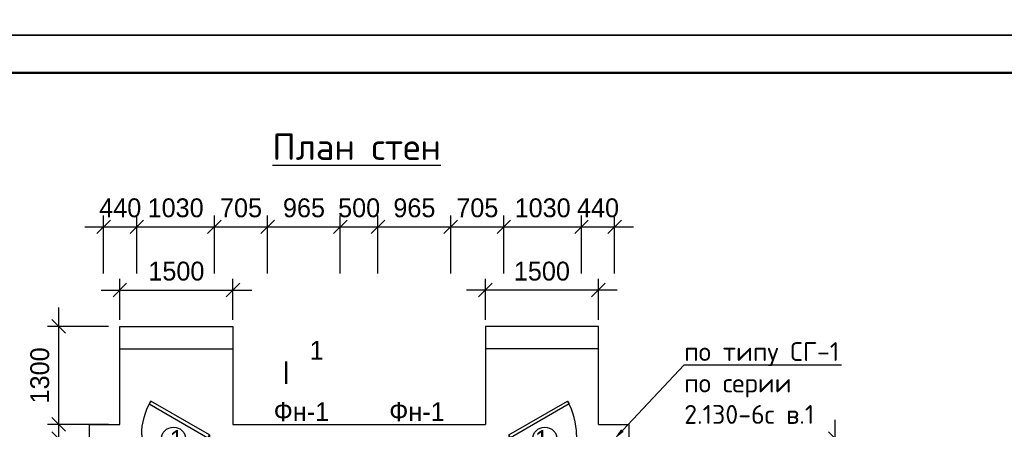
# Model space of a CAD drawing. Header units: millimetres. Extents: x 276090 to 4504742, y 101177 to 478412.
# Tile 31 of 43: x 293728 to 306793, y 244452 to 249881. Entities that reach past the tile are written whole.
import ezdxf
from ezdxf import colors
from ezdxf.entities.mleader import LeaderData, LeaderLine
from ezdxf.math import Vec2, Vec3

# ---------------------------------------------------------------- set-up
doc = ezdxf.new("R2010")
doc.units = ezdxf.units.MM
doc.header["$LTSCALE"] = 8
doc.styles.add('V@ler@Live', font='isocpeui.ttf', dxfattribs={"height": 250})
doc.dimstyles.new('ISO-25', dxfattribs={"dimtxt": 250, "dimasz": 250, "dimexe": 150, "dimexo": 300, "dimgap": 125, "dimtad": 1, "dimtxsty": 'Standard', "dimblk": 'OBLIQUE', "dimcen": 2.5, "dimdle": 250, "dimadec": 0, "dimazin": 0, "dimtfac": 1, "dimtmove": 0, "dimatfit": 3, "dimldrblk": 'OBLIQUE', "dimfxl": 1, "dimarcsym": 0})

# ---------------------------------------------------------------- blocks, each defined once
blk = doc.blocks.new('*U556')
for p, q in [((-900, 0), (-900, 100)), ((0, 0), (0, 100))]:
    blk.add_line(p, q)
blk.add_lwpolyline([(0, 0), (-779, -450), (-801, -412), (-22, 38)], close=True)
blk.add_arc((0, 0), 900, 180, 210)
blk = doc.blocks.new('_Oblique')
at = {"color": 0, "linetype": 'ByBlock', "lineweight": -2}
blk.add_line((-0.5, -0.5), (0.5, 0.5), dxfattribs=at)
blk = doc.blocks.new('*D318')
at = {"color": 0, "linetype": 'ByBlock', "lineweight": -2, "ltscale": 8, "transparency": 16777216}
for p, q in [((294245, 242076), (294245, 244576)), ((294567, 244326), (294095, 244326)), ((294567, 242326), (294095, 242326))]:
    blk.add_line(p, q, dxfattribs=at)
at = {"layer": 'Defpoints', "color": 0, "linetype": 'ByBlock', "lineweight": -2, "ltscale": 8, "transparency": 16777216}
for p in [(294245, 244326), (294717, 244326), (294717, 242326)]:
    blk.add_point(p, dxfattribs=at)
at = {"color": 0, "linetype": 'ByBlock', "lineweight": -2, "ltscale": 8, "transparency": 16777216, "xscale": 180, "yscale": 180, "zscale": 180}
for p, rotation in [((294245, 244326), 90), ((294245, 242326), 270)]:
    blk.add_blockref('_Oblique', p, dxfattribs=dict(at, rotation=rotation))
at = {"color": 0, "linetype": 'ByBlock', "lineweight": -2, "ltscale": 8, "transparency": 16777216, "insert": (293995, 243326), "char_height": 250, "attachment_point": 5, "rotation": 90}
blk.add_mtext('2000', dxfattribs=at)
blk = doc.blocks.new('*D294')
at = {"color": 0, "linetype": 'ByBlock', "lineweight": -2, "ltscale": 8, "transparency": 16777216}
for p, q in [((295057, 245901), (295057, 246447)), ((296557, 245901), (296557, 246447)), ((294807, 246297), (296807, 246297))]:
    blk.add_line(p, q, dxfattribs=at)
at = {"layer": 'Defpoints', "color": 0, "linetype": 'ByBlock', "lineweight": -2, "ltscale": 8, "transparency": 16777216}
for p in [(296557, 246297), (295057, 245751), (296557, 245751)]:
    blk.add_point(p, dxfattribs=at)
at = {"color": 0, "linetype": 'ByBlock', "lineweight": -2, "ltscale": 8, "transparency": 16777216, "xscale": 180, "yscale": 180, "zscale": 180, "rotation": 180}
blk.add_blockref('_Oblique', (295057, 246297), dxfattribs=at)
at = {"color": 0, "linetype": 'ByBlock', "lineweight": -2, "ltscale": 8, "transparency": 16777216, "xscale": 180, "yscale": 180, "zscale": 180}
blk.add_blockref('_Oblique', (296557, 246297), dxfattribs=at)
at = {"color": 0, "linetype": 'ByBlock', "lineweight": -2, "ltscale": 8, "transparency": 16777216, "insert": (295807, 246547), "char_height": 250, "attachment_point": 5}
blk.add_mtext('1500', dxfattribs=at)
blk = doc.blocks.new('*D295')
at = {"color": 0, "linetype": 'ByBlock', "lineweight": -2, "ltscale": 8, "transparency": 16777216}
for p, q in [((299907, 245901), (299907, 246447)), ((301407, 245901), (301407, 246447)), ((301657, 246297), (299657, 246297))]:
    blk.add_line(p, q, dxfattribs=at)
at = {"layer": 'Defpoints', "color": 0, "linetype": 'ByBlock', "lineweight": -2, "ltscale": 8, "transparency": 16777216}
for p in [(299907, 246297), (299907, 245751), (301407, 245751)]:
    blk.add_point(p, dxfattribs=at)
at = {"color": 0, "linetype": 'ByBlock', "lineweight": -2, "ltscale": 8, "transparency": 16777216, "xscale": 180, "yscale": 180, "zscale": 180, "rotation": 180}
blk.add_blockref('_Oblique', (299907, 246297), dxfattribs=at)
at = {"color": 0, "linetype": 'ByBlock', "lineweight": -2, "ltscale": 8, "transparency": 16777216, "xscale": 180, "yscale": 180, "zscale": 180}
blk.add_blockref('_Oblique', (301407, 246297), dxfattribs=at)
at = {"color": 0, "linetype": 'ByBlock', "lineweight": -2, "ltscale": 8, "transparency": 16777216, "insert": (300657, 246547), "char_height": 250, "attachment_point": 5}
blk.add_mtext('1500', dxfattribs=at)
blk = doc.blocks.new('*D296')
at = {"color": 0, "linetype": 'ByBlock', "lineweight": -2, "ltscale": 8, "transparency": 16777216}
for p, q in [((294842, 246519), (294842, 247286)), ((295282, 246519), (295282, 247286)), ((294592, 247136), (295532, 247136))]:
    blk.add_line(p, q, dxfattribs=at)
at = {"layer": 'Defpoints', "color": 0, "linetype": 'ByBlock', "lineweight": -2, "ltscale": 8, "transparency": 16777216}
for p in [(295282, 247136), (294842, 246369), (295282, 246369)]:
    blk.add_point(p, dxfattribs=at)
at = {"color": 0, "linetype": 'ByBlock', "lineweight": -2, "ltscale": 8, "transparency": 16777216, "xscale": 180, "yscale": 180, "zscale": 180, "rotation": 180}
blk.add_blockref('_Oblique', (294842, 247136), dxfattribs=at)
at = {"color": 0, "linetype": 'ByBlock', "lineweight": -2, "ltscale": 8, "transparency": 16777216, "xscale": 180, "yscale": 180, "zscale": 180}
blk.add_blockref('_Oblique', (295282, 247136), dxfattribs=at)
at = {"color": 0, "linetype": 'ByBlock', "lineweight": -2, "ltscale": 8, "transparency": 16777216, "insert": (295062, 247386), "char_height": 250, "attachment_point": 5}
blk.add_mtext('440', dxfattribs=at)
blk = doc.blocks.new('*D297')
at = {"color": 0, "linetype": 'ByBlock', "lineweight": -2, "ltscale": 8, "transparency": 16777216}
for p, q in [((295282, 246519), (295282, 247286)), ((296312, 246519), (296312, 247286)), ((295032, 247136), (296562, 247136))]:
    blk.add_line(p, q, dxfattribs=at)
at = {"layer": 'Defpoints', "color": 0, "linetype": 'ByBlock', "lineweight": -2, "ltscale": 8, "transparency": 16777216}
for p in [(296312, 247136), (295282, 246369), (296312, 246369)]:
    blk.add_point(p, dxfattribs=at)
at = {"color": 0, "linetype": 'ByBlock', "lineweight": -2, "ltscale": 8, "transparency": 16777216, "xscale": 180, "yscale": 180, "zscale": 180, "rotation": 180}
blk.add_blockref('_Oblique', (295282, 247136), dxfattribs=at)
at = {"color": 0, "linetype": 'ByBlock', "lineweight": -2, "ltscale": 8, "transparency": 16777216, "xscale": 180, "yscale": 180, "zscale": 180}
blk.add_blockref('_Oblique', (296312, 247136), dxfattribs=at)
at = {"color": 0, "linetype": 'ByBlock', "lineweight": -2, "ltscale": 8, "transparency": 16777216, "insert": (295797, 247386), "char_height": 250, "attachment_point": 5}
blk.add_mtext('1030', dxfattribs=at)
blk = doc.blocks.new('*D298')
at = {"color": 0, "linetype": 'ByBlock', "lineweight": -2, "ltscale": 8, "transparency": 16777216}
for p, q in [((296312, 246519), (296312, 247286)), ((297017, 246519), (297017, 247286)), ((296062, 247136), (297267, 247136))]:
    blk.add_line(p, q, dxfattribs=at)
at = {"layer": 'Defpoints', "color": 0, "linetype": 'ByBlock', "lineweight": -2, "ltscale": 8, "transparency": 16777216}
for p in [(297017, 247136), (296312, 246369), (297017, 246369)]:
    blk.add_point(p, dxfattribs=at)
at = {"color": 0, "linetype": 'ByBlock', "lineweight": -2, "ltscale": 8, "transparency": 16777216, "xscale": 180, "yscale": 180, "zscale": 180, "rotation": 180}
blk.add_blockref('_Oblique', (296312, 247136), dxfattribs=at)
at = {"color": 0, "linetype": 'ByBlock', "lineweight": -2, "ltscale": 8, "transparency": 16777216, "xscale": 180, "yscale": 180, "zscale": 180}
blk.add_blockref('_Oblique', (297017, 247136), dxfattribs=at)
at = {"color": 0, "linetype": 'ByBlock', "lineweight": -2, "ltscale": 8, "transparency": 16777216, "insert": (296665, 247386), "char_height": 250, "attachment_point": 5}
blk.add_mtext('705', dxfattribs=at)
blk = doc.blocks.new('*D299')
at = {"color": 0, "linetype": 'ByBlock', "lineweight": -2, "ltscale": 8, "transparency": 16777216}
for p, q in [((297017, 246519), (297017, 247286)), ((297982, 246519), (297982, 247286)), ((296767, 247136), (298232, 247136))]:
    blk.add_line(p, q, dxfattribs=at)
at = {"layer": 'Defpoints', "color": 0, "linetype": 'ByBlock', "lineweight": -2, "ltscale": 8, "transparency": 16777216}
for p in [(297982, 247136), (297017, 246369), (297982, 246369)]:
    blk.add_point(p, dxfattribs=at)
at = {"color": 0, "linetype": 'ByBlock', "lineweight": -2, "ltscale": 8, "transparency": 16777216, "xscale": 180, "yscale": 180, "zscale": 180, "rotation": 180}
blk.add_blockref('_Oblique', (297017, 247136), dxfattribs=at)
at = {"color": 0, "linetype": 'ByBlock', "lineweight": -2, "ltscale": 8, "transparency": 16777216, "xscale": 180, "yscale": 180, "zscale": 180}
blk.add_blockref('_Oblique', (297982, 247136), dxfattribs=at)
at = {"color": 0, "linetype": 'ByBlock', "lineweight": -2, "ltscale": 8, "transparency": 16777216, "insert": (297500, 247386), "char_height": 250, "attachment_point": 5}
blk.add_mtext('965', dxfattribs=at)
blk = doc.blocks.new('*D300')
at = {"color": 0, "linetype": 'ByBlock', "lineweight": -2, "ltscale": 8, "transparency": 16777216}
for p, q in [((297982, 246519), (297982, 247286)), ((298482, 246519), (298482, 247286)), ((297732, 247136), (298732, 247136))]:
    blk.add_line(p, q, dxfattribs=at)
at = {"layer": 'Defpoints', "color": 0, "linetype": 'ByBlock', "lineweight": -2, "ltscale": 8, "transparency": 16777216}
for p in [(298482, 247136), (297982, 246369), (298482, 246369)]:
    blk.add_point(p, dxfattribs=at)
at = {"color": 0, "linetype": 'ByBlock', "lineweight": -2, "ltscale": 8, "transparency": 16777216, "xscale": 180, "yscale": 180, "zscale": 180, "rotation": 180}
blk.add_blockref('_Oblique', (297982, 247136), dxfattribs=at)
at = {"color": 0, "linetype": 'ByBlock', "lineweight": -2, "ltscale": 8, "transparency": 16777216, "xscale": 180, "yscale": 180, "zscale": 180}
blk.add_blockref('_Oblique', (298482, 247136), dxfattribs=at)
at = {"color": 0, "linetype": 'ByBlock', "lineweight": -2, "ltscale": 8, "transparency": 16777216, "insert": (298232, 247386), "char_height": 250, "attachment_point": 5}
blk.add_mtext('500', dxfattribs=at)
blk = doc.blocks.new('*D301')
at = {"color": 0, "linetype": 'ByBlock', "lineweight": -2, "ltscale": 8, "transparency": 16777216}
for p, q in [((298482, 246519), (298482, 247286)), ((299447, 246519), (299447, 247286)), ((298232, 247136), (299697, 247136))]:
    blk.add_line(p, q, dxfattribs=at)
at = {"layer": 'Defpoints', "color": 0, "linetype": 'ByBlock', "lineweight": -2, "ltscale": 8, "transparency": 16777216}
for p in [(299447, 247136), (298482, 246369), (299447, 246369)]:
    blk.add_point(p, dxfattribs=at)
at = {"color": 0, "linetype": 'ByBlock', "lineweight": -2, "ltscale": 8, "transparency": 16777216, "xscale": 180, "yscale": 180, "zscale": 180, "rotation": 180}
blk.add_blockref('_Oblique', (298482, 247136), dxfattribs=at)
at = {"color": 0, "linetype": 'ByBlock', "lineweight": -2, "ltscale": 8, "transparency": 16777216, "xscale": 180, "yscale": 180, "zscale": 180}
blk.add_blockref('_Oblique', (299447, 247136), dxfattribs=at)
at = {"color": 0, "linetype": 'ByBlock', "lineweight": -2, "ltscale": 8, "transparency": 16777216, "insert": (298965, 247386), "char_height": 250, "attachment_point": 5}
blk.add_mtext('965', dxfattribs=at)
blk = doc.blocks.new('*D302')
at = {"color": 0, "linetype": 'ByBlock', "lineweight": -2, "ltscale": 8, "transparency": 16777216}
for p, q in [((299447, 246519), (299447, 247286)), ((300152, 246519), (300152, 247286)), ((299197, 247136), (300402, 247136))]:
    blk.add_line(p, q, dxfattribs=at)
at = {"layer": 'Defpoints', "color": 0, "linetype": 'ByBlock', "lineweight": -2, "ltscale": 8, "transparency": 16777216}
for p in [(300152, 247136), (299447, 246369), (300152, 246369)]:
    blk.add_point(p, dxfattribs=at)
at = {"color": 0, "linetype": 'ByBlock', "lineweight": -2, "ltscale": 8, "transparency": 16777216, "xscale": 180, "yscale": 180, "zscale": 180, "rotation": 180}
blk.add_blockref('_Oblique', (299447, 247136), dxfattribs=at)
at = {"color": 0, "linetype": 'ByBlock', "lineweight": -2, "ltscale": 8, "transparency": 16777216, "xscale": 180, "yscale": 180, "zscale": 180}
blk.add_blockref('_Oblique', (300152, 247136), dxfattribs=at)
at = {"color": 0, "linetype": 'ByBlock', "lineweight": -2, "ltscale": 8, "transparency": 16777216, "insert": (299800, 247386), "char_height": 250, "attachment_point": 5}
blk.add_mtext('705', dxfattribs=at)
blk = doc.blocks.new('*D303')
at = {"color": 0, "linetype": 'ByBlock', "lineweight": -2, "ltscale": 8, "transparency": 16777216}
for p, q in [((300152, 246519), (300152, 247286)), ((301182, 246519), (301182, 247286)), ((299902, 247136), (301432, 247136))]:
    blk.add_line(p, q, dxfattribs=at)
at = {"layer": 'Defpoints', "color": 0, "linetype": 'ByBlock', "lineweight": -2, "ltscale": 8, "transparency": 16777216}
for p in [(301182, 247136), (300152, 246369), (301182, 246369)]:
    blk.add_point(p, dxfattribs=at)
at = {"color": 0, "linetype": 'ByBlock', "lineweight": -2, "ltscale": 8, "transparency": 16777216, "xscale": 180, "yscale": 180, "zscale": 180, "rotation": 180}
blk.add_blockref('_Oblique', (300152, 247136), dxfattribs=at)
at = {"color": 0, "linetype": 'ByBlock', "lineweight": -2, "ltscale": 8, "transparency": 16777216, "xscale": 180, "yscale": 180, "zscale": 180}
blk.add_blockref('_Oblique', (301182, 247136), dxfattribs=at)
at = {"color": 0, "linetype": 'ByBlock', "lineweight": -2, "ltscale": 8, "transparency": 16777216, "insert": (300667, 247386), "char_height": 250, "attachment_point": 5}
blk.add_mtext('1030', dxfattribs=at)
blk = doc.blocks.new('*D304')
at = {"color": 0, "linetype": 'ByBlock', "lineweight": -2, "ltscale": 8, "transparency": 16777216}
for p, q in [((301182, 246519), (301182, 247286)), ((301622, 246519), (301622, 247286)), ((300932, 247136), (301872, 247136))]:
    blk.add_line(p, q, dxfattribs=at)
at = {"layer": 'Defpoints', "color": 0, "linetype": 'ByBlock', "lineweight": -2, "ltscale": 8, "transparency": 16777216}
for p in [(301622, 247136), (301182, 246369), (301622, 246369)]:
    blk.add_point(p, dxfattribs=at)
at = {"color": 0, "linetype": 'ByBlock', "lineweight": -2, "ltscale": 8, "transparency": 16777216, "xscale": 180, "yscale": 180, "zscale": 180, "rotation": 180}
blk.add_blockref('_Oblique', (301182, 247136), dxfattribs=at)
at = {"color": 0, "linetype": 'ByBlock', "lineweight": -2, "ltscale": 8, "transparency": 16777216, "xscale": 180, "yscale": 180, "zscale": 180}
blk.add_blockref('_Oblique', (301622, 247136), dxfattribs=at)
at = {"color": 0, "linetype": 'ByBlock', "lineweight": -2, "ltscale": 8, "transparency": 16777216, "insert": (301402, 247386), "char_height": 250, "attachment_point": 5}
blk.add_mtext('440', dxfattribs=at)
blk = doc.blocks.new('*D305')
at = {"color": 0, "linetype": 'ByBlock', "lineweight": -2, "ltscale": 8, "transparency": 16777216}
for p, q in [((294245, 244266), (294245, 246066)), ((294907, 245816), (294095, 245816)), ((294907, 244516), (294095, 244516))]:
    blk.add_line(p, q, dxfattribs=at)
at = {"layer": 'Defpoints', "color": 0, "linetype": 'ByBlock', "lineweight": -2, "ltscale": 8, "transparency": 16777216}
for p in [(294245, 245816), (295057, 245816), (295057, 244516)]:
    blk.add_point(p, dxfattribs=at)
at = {"color": 0, "linetype": 'ByBlock', "lineweight": -2, "ltscale": 8, "transparency": 16777216, "xscale": 180, "yscale": 180, "zscale": 180}
for p, rotation in [((294245, 245816), 90), ((294245, 244516), 270)]:
    blk.add_blockref('_Oblique', p, dxfattribs=dict(at, rotation=rotation))
at = {"color": 0, "linetype": 'ByBlock', "lineweight": -2, "ltscale": 8, "transparency": 16777216, "insert": (293995, 245166), "char_height": 250, "attachment_point": 5, "rotation": 90}
blk.add_mtext('1300', dxfattribs=at)
blk = doc.blocks.new('*D273')
at = {"color": 0, "linetype": 'ByBlock', "lineweight": -2, "ltscale": 8, "transparency": 16777216}
for p, q in [((304550, 243171), (304550, 244576)), ((303647, 244326), (304700, 244326)), ((303647, 243421), (304700, 243421))]:
    blk.add_line(p, q, dxfattribs=at)
at = {"layer": 'Defpoints', "color": 0, "linetype": 'ByBlock', "lineweight": -2, "ltscale": 8, "transparency": 16777216}
for p in [(303497, 244326), (304550, 244326), (303497, 243421)]:
    blk.add_point(p, dxfattribs=at)
at = {"color": 0, "linetype": 'ByBlock', "lineweight": -2, "ltscale": 8, "transparency": 16777216, "xscale": 180, "yscale": 180, "zscale": 180}
for p, rotation in [((304550, 244326), 90), ((304550, 243421), 270)]:
    blk.add_blockref('_Oblique', p, dxfattribs=dict(at, rotation=rotation))
at = {"color": 0, "linetype": 'ByBlock', "lineweight": -2, "ltscale": 8, "transparency": 16777216, "insert": (304300, 243874), "char_height": 250, "attachment_point": 5, "rotation": 90}
blk.add_mtext('905', dxfattribs=at)
blk = doc.blocks.new('ffffffffxdfxfxvvcxd')
for p, q in [((295057.3, 245516.2), (296557.3, 245516.2)), ((301407.3, 245516.2), (299907.3, 245516.2))]:
    blk.add_line(p, q)
for points in [[(295057.3, 244516.2), (295057.3, 245816.2), (296557.3, 245816.2), (296557.3, 244516.2)], [(301407.3, 244516.2), (301407.3, 245816.2), (299907.3, 245816.2), (299907.3, 244516.2)]]:
    blk.add_lwpolyline(points)
at = {"linetype": 'ByBlock', "lineweight": -2}
blk.add_lwpolyline([(297262.5, 245053.9, 30, 30, 0), (297262.5, 245353.9, 30, 30, 0), (297262.5, 245253.9, 0, 40, 0), (297462.5, 245253.9, 0, 0, 0), (297762.5, 245253.9, 0, 0, 0)], format="xyseb", dxfattribs=at)
at = {"linetype": 'ByBlock', "lineweight": -2, "ltscale": 8}
for points in [[(294652.3, 242826.4), (294652.3, 244516.2), (295057.3, 244516.2)], [(296557.3, 244516.2), (299907.3, 244516.2)], [(301407.3, 244516.2), (301812.3, 244516.2), (301812.3, 241541.2)]]:
    blk.add_lwpolyline(points, dxfattribs=at)
at = {"lineweight": -3}
for centre in [(295769, 244316.3), (300695.7, 244316.3)]:
    blk.add_circle(centre, 163.6, dxfattribs=at)
at = {"linetype": 'ByBlock', "xscale": -1, "rotation": 180}
blk.add_blockref('*U556', (296247.3, 244376.2), dxfattribs=at)
at = {"linetype": 'ByBlock', "rotation": 180}
blk.add_blockref('*U556', (300217.3, 244376.2), dxfattribs=at)
at = {"lineweight": -3, "attachment_point": 1}
for s, insert, char_height, width in [('{\\fISOCPEUR|b1|i0|c204|p34;\\LПлан стен}', (297080.5, 248372.7), 350, 2562.792), ('1', (297575.8, 245624.2), 250, 140.975)]:
    blk.add_mtext(s, dxfattribs=dict(at, insert=insert, char_height=char_height, width=width))
at = {"lineweight": -3, "char_height": 250, "attachment_point": 5}
for insert in [(297466, 244892.5), (298998.7, 244892.5)]:
    blk.add_mtext('\\PФн-1', dxfattribs=dict(at, insert=insert))
at = {"color": 5, "linetype": 'ByBlock', "lineweight": -2, "ltscale": 8}
for base, p1, p2, override, picture, middle in [((295282.3, 247135.9), (294842.3, 246369.1), (295282.3, 246369.1), {"dimasz": 180, "dimexo": 150, "dimdec": 0, "dimtdec": 0, "dimfxl": 1.25}, '*D296', (295062.3, 247135.9)), ((297017.3, 247135.9), (296312.3, 246369.1), (297017.3, 246369.1), {"dimasz": 180, "dimexo": 150, "dimdec": 0, "dimtdec": 0, "dimtmove": 1, "dimfxl": 1.25}, '*D298', (296664.8, 247135.9)), ((298482.3, 247135.9), (297982.3, 246369.1), (298482.3, 246369.1), {"dimasz": 180, "dimexo": 150, "dimdec": 0, "dimtdec": 0, "dimtmove": 1, "dimfxl": 1.25}, '*D300', (298232.3, 247135.9)), ((300152.3, 247135.9), (299447.3, 246369.1), (300152.3, 246369.1), {"dimasz": 180, "dimexo": 150, "dimdec": 0, "dimtdec": 0, "dimtmove": 1, "dimfxl": 1.25}, '*D302', (299799.8, 247135.9)), ((301622.3, 247135.9), (301182.3, 246369.1), (301622.3, 246369.1), {"dimasz": 180, "dimexo": 150, "dimdec": 0, "dimtdec": 0, "dimtmove": 1, "dimfxl": 1.25}, '*D304', (301402.3, 247135.9))]:
    dim = blk.add_linear_dim(base=base, p1=p1, p2=p2, dimstyle='ISO-25', override=override, dxfattribs=at)
    dim.commit()
    dim.dimension.update_dxf_attribs({"geometry": picture, "text_midpoint": middle, "dimtype": 128})
for base, p1, p2, picture, middle in [((296312.3, 247135.9), (295282.3, 246369.1), (296312.3, 246369.1), '*D297', (295797.3, 247385.9)), ((297982.3, 247135.9), (297017.3, 246369.1), (297982.3, 246369.1), '*D299', (297499.8, 247385.9)), ((299447.3, 247135.9), (298482.3, 246369.1), (299447.3, 246369.1), '*D301', (298964.8, 247385.9)), ((301182.3, 247135.9), (300152.3, 246369.1), (301182.3, 246369.1), '*D303', (300667.3, 247385.9)), ((296557.3, 246297.3), (295057.3, 245751.2), (296557.3, 245751.2), '*D294', (295807.3, 246547.3))]:
    dim = blk.add_linear_dim(base=base, p1=p1, p2=p2, dimstyle='ISO-25', override={"dimasz": 180, "dimexo": 150, "dimdec": 0, "dimtdec": 0, "dimtmove": 1, "dimfxl": 1.25}, dxfattribs=at)
    dim.commit()
    dim.dimension.update_dxf_attribs({"geometry": picture, "text_midpoint": middle})
for base, p1, p2, angle, override, picture, middle in [((299907.3, 246297.3), (301407.3, 245751.2), (299907.3, 245751.2), 180, {"dimasz": 180, "dimexo": 150, "dimdec": 0, "dimtdec": 0, "dimtmove": 1, "dimfxl": 1.25}, '*D295', (300657.3, 246547.3)), ((294244.8, 245816.2), (295057.3, 244516.2), (295057.3, 245816.2), 90, {"dimasz": 180, "dimexo": 150, "dimdec": 0, "dimtdec": 0, "dimtmove": 1, "dimfxl": 1.25}, '*D305', (293994.8, 245166.2)), ((294244.8, 244326.2), (294717.3, 242326.2), (294717.3, 244326.2), 90, {"dimasz": 180, "dimexo": 150, "dimdec": 0, "dimtdec": 0, "dimtmove": 1, "dimfxl": 1.25}, '*D318', (293994.8, 243326.2)), ((304550.5, 244326.2), (303497.2, 243421.2), (303497.2, 244326.2), 90, {"dimasz": 180, "dimexo": 150, "dimdec": 0, "dimtdec": 0, "dimfxl": 1.25}, '*D273', (304300.5, 243873.7))]:
    dim = blk.add_linear_dim(base=base, p1=p1, p2=p2, angle=angle, dimstyle='ISO-25', override=override, dxfattribs=at)
    dim.commit()
    dim.dimension.update_dxf_attribs({"geometry": picture, "text_midpoint": middle})
at = {"layer": 'Defpoints', "linetype": 'ByBlock', "lineweight": -2, "ltscale": 8}
ml = blk.add_multileader_mtext('Standard', dxfattribs=at)
ml.set_content('{\\fISOCPEUR|b0|i0|c204|p34;по типу СГ\\fISOCPEUR|b0|i0|c238|p34;-1\\P\\fISOCPEUR|b0|i0|c204|p34;по серии\\P\\fISOCPEUR|b0|i0|c238|p34;2.130-6\\fISOCPEUR|b0|i0|c204|p34;с в\\fISOCPEUR|b0|i0|c238|p34;.1}', color=256, style='V@ler@Live')
ml.set_leader_properties()
ml.build(insert=Vec2(0, 0))
ml.multileader.update_dxf_attribs({"text_left_attachment_type": 6, "text_right_attachment_type": 6, "dogleg_length": 0.36, "arrow_head_size": 150})
ctx = ml.context
ctx.base_point, ctx.char_height, ctx.arrow_head_size, ctx.plane_origin = Vec3(302543.4, 245307.5), 250, 150, Vec3(304154.6, 244369.8)
ctx.left_attachment, ctx.right_attachment = 6, 6
notes = []
notes.append((ctx, [(1, (1, 1, 0), (302543.1, 245307.5), (1, 0), 0.36, [(0, [(301622.3, 244326.2)], 0, [])])]))
ctx.mtext.insert, ctx.mtext.flow_direction = Vec3(302545.4, 245607.5), 5
for ctx, leaders in notes:
    for number, flags, end, landing, length, lines in leaders:
        leader = LeaderData()
        leader.index, (leader.has_last_leader_line, leader.has_dogleg_vector, leader.attachment_direction) = number, flags
        leader.last_leader_point, leader.dogleg_vector, leader.dogleg_length = Vec3(end), Vec3(landing), length
        for number, points, colour, breaks in lines:
            line = LeaderLine()
            line.index, line.vertices, line.color, line.breaks = number, Vec3.list(points), colors.encode_raw_color(colour), breaks
            leader.lines.append(line)
        ctx.leaders.append(leader)
at = {"lineweight": -3, "char_height": 250, "width": 91.25, "bg_fill": 3, "box_fill_scale": 1, "bg_fill_color": 256, "bg_fill_transparency": 0}
for insert, attachment_point in [((295715.7, 244190.6), 7), ((300748.9, 244190.6), 9)]:
    blk.add_mtext('1', dxfattribs=dict(at, insert=insert, attachment_point=attachment_point))

msp = doc.modelspace()

# ---------------------------------------------------------------- linework, layer by layer
at = {"lineweight": -3}
msp.add_line((328610.446, 249676.856), (286610.446, 249676.856), dxfattribs=at)
for points in [[(286610.446, 249676.856), (286610.446, 279376.856), (328610.446, 279376.856), (328610.446, 249676.856)], [(286610.446, 219976.856), (286610.446, 249676.856), (328610.446, 249676.856), (328610.446, 219976.856)]]:
    msp.add_lwpolyline(points, close=True, dxfattribs=at)
at = {"lineweight": 50}
msp.add_lwpolyline([(328110.446, 220476.856), (288610.446, 220476.856), (288610.446, 249176.856), (328110.446, 249176.856), (328110.446, 220476.856)], dxfattribs=at)

# ---------------------------------------------------------------- texts
at = {"insert": (291413.403, 267696.086), "char_height": 300, "width": 14905.78179, "attachment_point": 1, "style": 'V@ler@Live'}
msp.add_mtext('\\A1;\\pi7452.8909;{\\fISOCPEUR|b0|i0|c204|p34;\\P\\pi3182.95087;\\A0;\\fISOCPEUR|b1|i0|c204|p34;\\LИнженерно-геологические условия участка:\\fISOCPEUR|b0|i0|c204|p34;\\l\\P\\pi0;^I\\PВокруг здания выполнить бетонную отмостку шириной 0.70 метр.\\PПринимается мероприятия по противопросадочности для грунтов I-типа  согласно КМК 2.01.09-97; КМК 2.02.01-98.\\PОснованием для фундаментов служат - Лессовидные суглинки, коричневого цвета, твёрдые, просадочные, залегающие ниже УПВ. \\PВскрытая мощность грунтов элемента составляет 3.10 метр.  \\P\\pl354.999;Сейсмичность района - 7 баллов\\PСейсмичность площадка - 8 баллов\\PТип грунтовых условии по просадочности - I\\PКатегория грунтов по сейсмическим свойствам - III\\PПлотность грунта - 1,62 т/м³\\PПлотность сухого грунта - 1,47 т/м³\\PУдельное сцепление - 6,0 кПа\\PУгол внутреннего трения - 23°\\P\\pi530.001;Подземные воды в период изысканий (октябрь 2024 г) вскрыты на глубинах 3.40 метр, от поверхности земли. \\PНа расчётный максимум подземные воды следует ожидать на 0.5 метр, выше замеренных, т.е., на глубине 2.90 метр от поверхности земли.\\P\\pi0,l0;\\C0;В соответствии с приложением 1 КМК 2.01.03-96 с учетом изменения № 1 сейсмичность района – 7 баллов с повторяемостью землетрясений 1 раз в 100 лет (н.п Кумкургон). }', dxfattribs=at)

# ---------------------------------------------------------------- next in the draw order: block references
at = {"linetype": 'ByBlock', "lineweight": -2}
msp.add_blockref('ffffffffxdfxfxvvcxd', (0, 0), dxfattribs=at)

doc.saveas('drawing.dxf')
